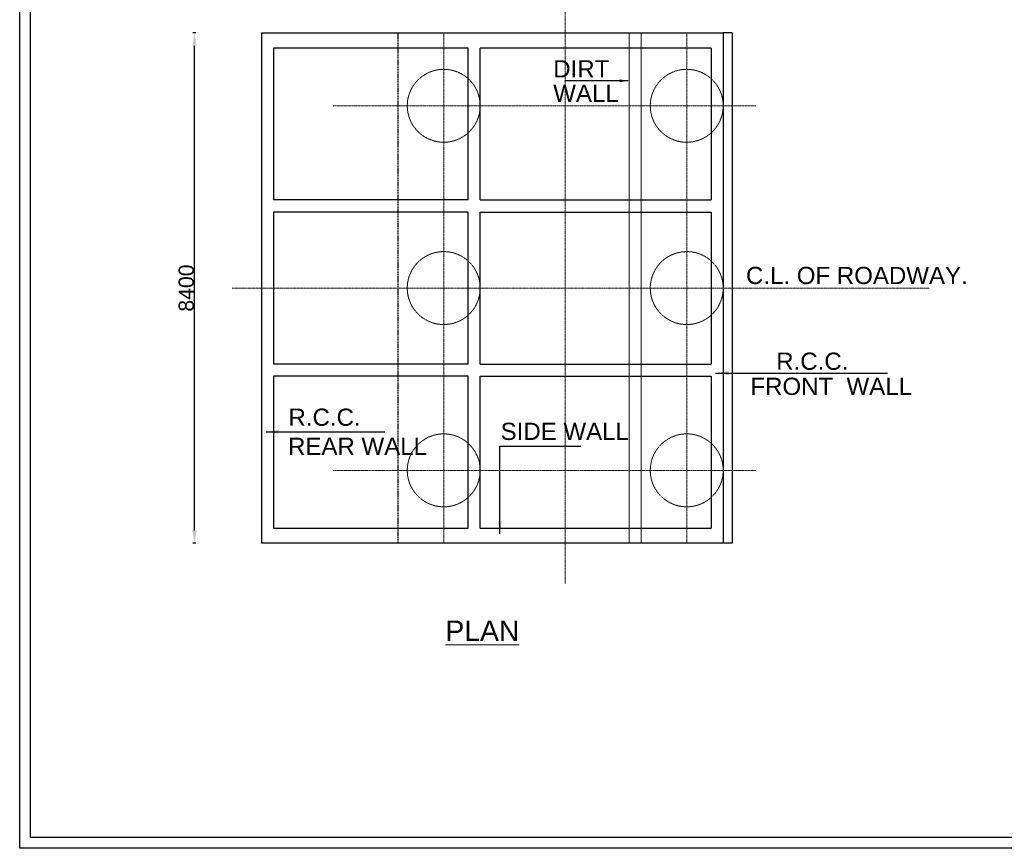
# Model space of a CAD drawing. Header units: inches. Extents: x 4599583 to 15517275, y 2817812 to 28133222513.
# Tile 14 of 95: x 4599583 to 4664412, y 28132837990 to 28132892537. Entities that reach past the tile are written whole.
import ezdxf

# ---------------------------------------------------------------- set-up
doc = ezdxf.new("R2010")
doc.units = ezdxf.units.IN
doc.header["$MEASUREMENT"] = 0
doc.linetypes.add('CENTER', pattern=[2, 1.25, -0.25, 0.25, -0.25])
doc.linetypes.add('DASHED', pattern=[0.75, 0.5, -0.25])
for name, color, linetype, lineweight in [('BSTR', 62, 'Continuous', 13), ('CEN', 3, 'CENTER', 13), ('STR', 7, 'Continuous', 25), ('SYM', 8, 'Continuous', 5), ('TITLE', 10, 'Continuous', 15)]:
    doc.layers.add(name, color=color, linetype=linetype, lineweight=lineweight)
for name, color, linetype in [('CENTER', 3, 'CENTER'), ('CHAINAGE', 7, 'Continuous'), ('CHNGE', 31, 'Continuous'), ('text', 7, 'Continuous')]:
    doc.layers.add(name, color=color, linetype=linetype)
doc.styles.add('ROMANS', font='arial.ttf')
doc.dimstyles.new('ROMANS', dxfattribs={"dimtxt": 1000, "dimasz": 850, "dimexe": 100, "dimexo": 100, "dimgap": 25, "dimtad": 1, "dimdec": 0, "dimzin": 9, "dimdsep": 46, "dimtxsty": 'ROMANS', "dimcen": 325, "dimclrd": 4, "dimclre": 4, "dimclrt": 6, "dimadec": 0, "dimazin": 0, "dimtfac": 1, "dimtdec": 0, "dimtmove": 0, "dimatfit": 3, "dimfxl": 1, "dimtolj": 1, "dimtzin": 9, "dimarcsym": 0})

# ---------------------------------------------------------------- blocks, each defined once
blk = doc.blocks.new('*D72')
at = {"layer": 'Defpoints', "color": 0, "transparency": 16777216}
for p in [(4611090, 28132891670), (4615502, 28132891670), (4615502, 28132858070)]:
    blk.add_point(p, dxfattribs=at)
at = {"layer": 'STR', "color": 4, "lineweight": -2, "transparency": 16777216}
for p, q in [((4611190, 28132891670), (4610990, 28132891670)), ((4611090, 28132858920), (4611090, 28132890820)), ((4611190, 28132858070), (4610990, 28132858070))]:
    blk.add_line(p, q, dxfattribs=at)
at = {"layer": 'STR', "color": 4, "transparency": 16777216}
for points in [[(4610948, 28132890820), (4611231, 28132890820), (4611090, 28132891670)], [(4610948, 28132858920), (4611231, 28132858920), (4611090, 28132858070)]]:
    blk.add_solid(points, dxfattribs=at)
at = {"layer": 'STR', "color": 6, "transparency": 16777216, "insert": (4610554, 28132874870), "char_height": 1000, "attachment_point": 5, "rotation": 90, "style": 'ROMANS'}
blk.add_mtext('\\A1;8400', dxfattribs=at)

msp = doc.modelspace()

# ---------------------------------------------------------------- linework, layer by layer
for p, q in [((4645902.029, 28132891669.706), (4645902.029, 28132858070.042)), ((4646502.029, 28132891669.706), (4645902.029, 28132891669.706)), ((4646502.029, 28132891669.706), (4646502.029, 28132858070.042)), ((4645102.037, 28132890669.716), (4645102.037, 28132880669.816)), ((4645102.037, 28132879869.824), (4645102.037, 28132869869.924)), ((4645102.037, 28132869069.932), (4645102.037, 28132859070.032)), ((4646502.029, 28132858070.042), (4645902.029, 28132858070.042))]:
    msp.add_line(p, q)
at = {"layer": 'BSTR', "color": 1, "linetype": 'DASHED', "ltscale": 4}
msp.add_line((4625702.228, 28132858070.042), (4625702.237, 28132858070.042), dxfattribs=at)
at = {"layer": 'CEN', "ltscale": 40}
for p, q in [((4635502.139, 28132896802.074), (4635502.139, 28132855415.074)), ((4627502.219, 28132891669.706), (4627502.219, 28132858070.042)), ((4643502.059, 28132891669.706), (4643502.059, 28132858070.042)), ((4620219.854, 28132886869.754), (4648060.103, 28132886869.754)), ((4613582.787, 28132874869.874), (4659470.279, 28132874869.874)), ((4620219.854, 28132862869.994), (4648060.103, 28132862869.994))]:
    msp.add_line(p, q, dxfattribs=at)
at = {"layer": 'CENTER', "color": 0, "linetype": 'Continuous'}
msp.add_lwpolyline([(4599583.245, 28133045717.461), (4917789.681, 28133045717.461), (4917789.681, 28132837989.552), (4599583.245, 28132837989.552)], close=True, dxfattribs=at)
at = {"layer": 'CHAINAGE', "linetype": 'ByBlock'}
for p, q in [((4615502.333, 28132891669.706), (4615502.333, 28132858070.042)), ((4616302.325, 28132890669.716), (4616302.325, 28132880669.816)), ((4629109.09, 28132880669.816), (4629112.282, 28132890669.716)), ((4629108.835, 28132879869.824), (4616302.325, 28132879869.824)), ((4616302.325, 28132879869.824), (4616302.325, 28132869869.924)), ((4629105.644, 28132869869.924), (4629108.835, 28132879869.824)), ((4629902.189, 28132879869.824), (4645102.037, 28132879869.824)), ((4616302.325, 28132869069.932), (4616302.325, 28132859070.032)), ((4629102.196, 28132859065.948), (4629105.388, 28132869069.932)), ((4629902.189, 28132859070.032), (4629902.189, 28132869069.932)), ((4645902.029, 28132858070.042), (4615502.333, 28132858070.042))]:
    msp.add_line(p, q, dxfattribs=at)
at = {"layer": 'CHNGE', "color": 50}
msp.add_lwpolyline([(4600293.869, 28133045006.838), (4917079.057, 28133045006.838), (4917079.057, 28132838700.176), (4600293.869, 28132838700.176)], close=True, dxfattribs=at)
at = {"layer": 'STR'}
msp.add_line((4615502.333, 28132891669.706), (4645902.029, 28132891669.706), dxfattribs=at)
at = {"layer": 'STR', "linetype": 'DASHED', "ltscale": 150}
msp.add_line((4624502.249, 28132858070.042), (4624502.249, 28132891669.706), dxfattribs=at)
at = {"layer": 'STR', "ltscale": 200}
for p, q in [((4629112.282, 28132890669.716), (4616302.325, 28132890669.716)), ((4645102.037, 28132890669.716), (4629902.189, 28132890669.716)), ((4629902.189, 28132880669.816), (4629902.189, 28132890669.716)), ((4629109.09, 28132880669.816), (4616302.325, 28132880669.816)), ((4629902.189, 28132880669.816), (4645102.037, 28132880669.816)), ((4629902.189, 28132869869.924), (4629902.189, 28132879869.824)), ((4629105.644, 28132869869.924), (4616302.325, 28132869869.924)), ((4629902.189, 28132869869.924), (4645102.037, 28132869869.924)), ((4629105.388, 28132869069.932), (4616302.325, 28132869069.932)), ((4629902.189, 28132869069.932), (4645102.037, 28132869069.932)), ((4616302.325, 28132859070.032), (4629102.196, 28132859065.948)), ((4629902.189, 28132859070.032), (4645102.037, 28132859070.032)), ((4625802.227, 28132858070.042), (4625702.228, 28132858070.042))]:
    msp.add_line(p, q, dxfattribs=at)
at = {"layer": 'SYM', "linetype": 'DASHED', "ltscale": 20}
for p, q in [((4639702.097, 28132891669.706), (4639702.097, 28132858070.042)), ((4640502.089, 28132891669.706), (4640502.089, 28132858070.042))]:
    msp.add_line(p, q, dxfattribs=at)
for centre in [(4627502.219, 28132886869.754), (4643502.059, 28132886869.754), (4627502.219, 28132874869.874), (4643502.059, 28132874869.874), (4627502.219, 28132862869.994), (4643502.059, 28132862869.994)]:
    msp.add_circle(centre, 2399.976, dxfattribs=at)

# ---------------------------------------------------------------- texts
at = {"layer": 'text', "color": 6, "style": 'ROMANS'}
for s, p in [('DIRT ', (4634713.371, 28132888737.208)), ('WALL', (4634713.371, 28132887126.708)), ('C.L. OF ROADWAY.', (4647404.388, 28132875133.748)), ('R.C.C. ', (4649395.561, 28132869488.122)), ('FRONT  WALL', (4647693.679, 28132867834.999)), ('R.C.C. ', (4617281.871, 28132865801.024)), ('SIDE WALL', (4631248.61, 28132864870.973)), ('REAR WALL', (4617251.284, 28132863890.406))]:
    msp.add_text(s, height=1133.322, dxfattribs=at).set_placement(p)
at = {"layer": 'TITLE', "color": 200, "linetype": 'Continuous', "style": 'ROMANS'}
msp.add_text('%%uPLAN', height=1333.32, dxfattribs=at).set_placement((4627614.212, 28132851644.549))

# ---------------------------------------------------------------- dimensions: what is measured, and where the dimension line sits
at = {"layer": 'STR', "color": 1}
dim = msp.add_linear_dim(base=(4611089.823, 28132891669.706), p1=(4615502.333, 28132858070.042), p2=(4615502.333, 28132891669.706), angle=90, dimstyle='ROMANS', override={"dimlfac": 0.25, "dimfxl": 100, "dimfxlon": 1}, dxfattribs=at)
dim.commit()
dim.dimension.update_dxf_attribs({"geometry": '*D72', "text_midpoint": (4610554.25, 28132874869.874)})

# ---------------------------------------------------------------- leaders
at = {"layer": 'CHNGE'}
for points in [[(4645403.333, 28132869276.873), (4656714.869, 28132869276.873)], [(4615814.825, 28132865415.084), (4623630.664, 28132865415.084)], [(4631200.688, 28132858695.574), (4631200.688, 28132864451.333), (4636526.27, 28132864451.333)]]:
    msp.add_leader(points, dimstyle='ROMANS', override={"dimgap": 325, "dimtad": 0}, dxfattribs=at)
at = {"layer": 'text'}
msp.add_leader([(4639638.778, 28132888515.76), (4635502.139, 28132888515.76)], dimstyle='ROMANS', override={"dimasz": 550}, dxfattribs=at)

doc.saveas('drawing.dxf')
